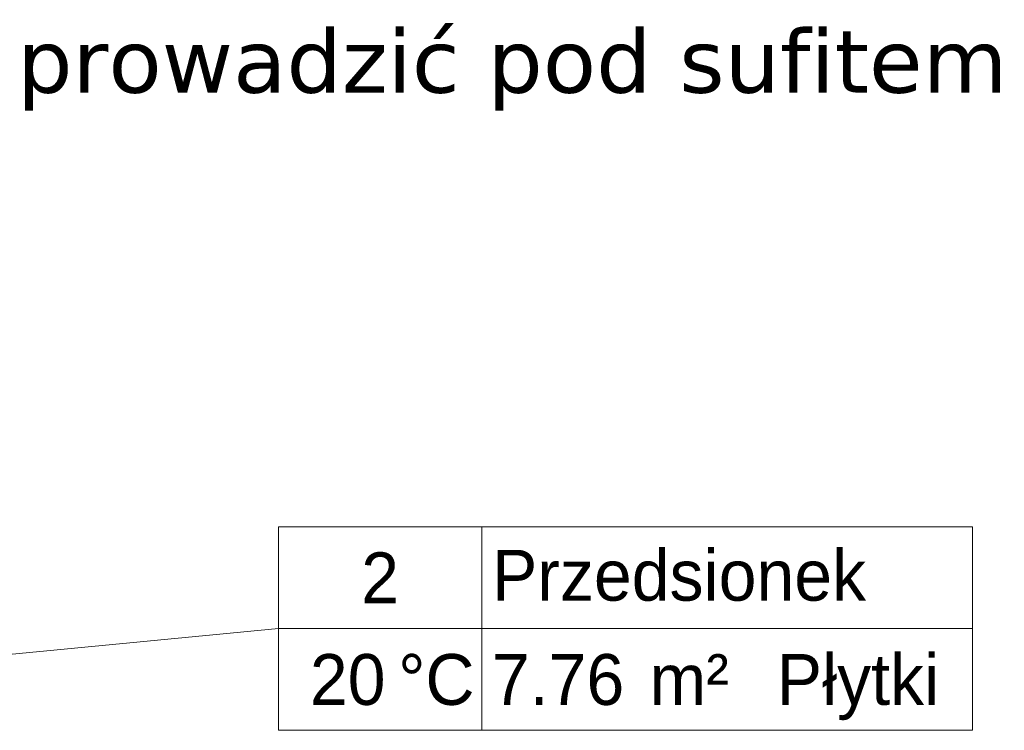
# Model space of a CAD drawing. Header units: centimetres. Extents: x -8592 to 21948, y -2033 to 10821.
# Tile 128 of 147: x 6449 to 6759, y -696 to -473. Entities that reach past the tile are written whole.
import ezdxf
from ezdxf import colors
from ezdxf.entities.mleader import LeaderData, LeaderLine
from ezdxf.enums import TextEntityAlignment as Align
from ezdxf.math import Vec2, Vec3

# ---------------------------------------------------------------- set-up
doc = ezdxf.new("R2010")
doc.units = ezdxf.units.CM
doc.header["$LTSCALE"] = 10
doc.layers.get('0').update_dxf_attribs({"color": 254})
doc.layers.add('2DA_ALW', color=116, linetype='Continuous', lineweight=15)
doc.layers.add('opis', color=7, linetype='Continuous', lineweight=20)
doc.styles.add('CP_ISOTXT', font='cp_isocp.shx')
doc.styles.get("Standard").update_dxf_attribs({"font": 'verdana.ttf'})

# ---------------------------------------------------------------- blocks, each defined once
blk = doc.blocks.new('2da_pok08A_5wgcmmn')
for p, q in [((-4, -2), (-4, 2)), ((-4, 2), (9.65, 2)), ((0, -2), (0, 2)), ((9.65, -2), (9.65, 2)), ((-4, 0), (9.65, 0)), ((-4, -2), (9.65, -2))]:
    blk.add_line(p, q)
at = {"linetype": 'ByBlock', "style": 'CP_ISOTXT'}
blk.add_attdef('NAME', text='', height=1, dxfattribs=at).set_placement((0.2, 0.25), align=Align.BOTTOM_LEFT)
blk.add_attdef('NR', text='', height=1, dxfattribs=at).set_placement((-2, 1), align=Align.MIDDLE_CENTER)
at = {"style": 'CP_ISOTXT', "flags": 1}
for tag, p in [('UNIT_AIR_IN', (-0.667, 0.357)), ('UNIT_HEATING', (-0.619, 0.422)), ('UNIT_AIR_OUT', (-0.379, 0.359)), ('UNIT_LUX', (-0.347, 0.392)), ('UNIT_HEIGHT', (-0.31, 0.417)), ('AIR_IN', (-0.757, 0.115)), ('AIR_OUT', (-0.73, 0.074)), ('HEIGHT', (-0.737, 0.156)), ('HEATING', (-0.528, 0.154)), ('LUX', (-0.565, 0.064))]:
    blk.add_attdef(tag, text='', height=0.025, dxfattribs=at).set_placement(p, align=Align.BOTTOM_CENTER)
at = {"linetype": 'ByBlock', "style": 'CP_ISOTXT'}
blk.add_attdef('TEMP', text='', height=1, dxfattribs=at).set_placement((-1.893, -1.5), align=Align.RIGHT)
blk.add_attdef('UNIT_TEMP', text='', height=1, dxfattribs=at).set_placement((-1.643, -1), align=Align.MIDDLE_LEFT)
for tag, p in [('AREA', (0.2, -0.5)), ('UNIT_AREA', (3.3, -0.5)), ('FLOOR_MAT', (5.8, -0.5))]:
    blk.add_attdef(tag, text='', height=1, dxfattribs=at).set_placement(p, align=Align.TOP_LEFT)

msp = doc.modelspace()

# ---------------------------------------------------------------- linework, layer by layer
at = {"layer": '2DA_ALW'}
msp.add_lwpolyline([(6530.75, -664.33), (6315.21, -685.05)], dxfattribs=at)

# ---------------------------------------------------------------- block references
at = {"layer": '2DA_ALW', "xscale": 16, "yscale": 16, "zscale": 16}
msp.add_blockref('2da_pok08A_5wgcmmn', (6594.75, -664.33), dxfattribs=at).add_auto_attribs({'FLOOR_MAT': 'Płytki ', 'TEMP': '20', 'NR': '2', 'UNIT_TEMP': '%%dC', 'NAME': 'Przedsionek', 'AREA': '7.76', 'UNIT_AREA': 'm²'})

# ---------------------------------------------------------------- leaders
at = {"layer": 'opis', "linetype": 'Continuous'}
ml = msp.add_multileader_mtext('Standard', dxfattribs=at)
ml.set_content('{\\fVerdana|b0|i0|c238|p34;Rura spiro %%C100\\Pprowadzić pod sufitem\\P }')
ml.set_leader_properties(linetype='ByLayer')
ml.build(insert=Vec2(0, 0))
ml.multileader.update_dxf_attribs({"text_right_attachment_type": 6})
ctx = ml.context
ctx.base_point, ctx.char_height, ctx.plane_origin = Vec3(6446.57, -453.12), 20, Vec3(6874.42, -608.09)
ctx.right_attachment = 6
notes = []
notes.append((ctx, [(0, (1, 1, 0), (6438.57, -453.12), (1, 0), 8, [(0, [(6355.3, -503.09)], 0, [])])]))
ctx.mtext.insert, ctx.mtext.flow_direction = Vec3(6448.57, -442.29), 5
for ctx, leaders in notes:
    for number, flags, end, landing, length, lines in leaders:
        leader = LeaderData()
        leader.index, (leader.has_last_leader_line, leader.has_dogleg_vector, leader.attachment_direction) = number, flags
        leader.last_leader_point, leader.dogleg_vector, leader.dogleg_length = Vec3(end), Vec3(landing), length
        for number, points, colour, breaks in lines:
            line = LeaderLine()
            line.index, line.vertices, line.color, line.breaks = number, Vec3.list(points), colors.encode_raw_color(colour), breaks
            leader.lines.append(line)
        ctx.leaders.append(leader)

doc.saveas('drawing.dxf')
